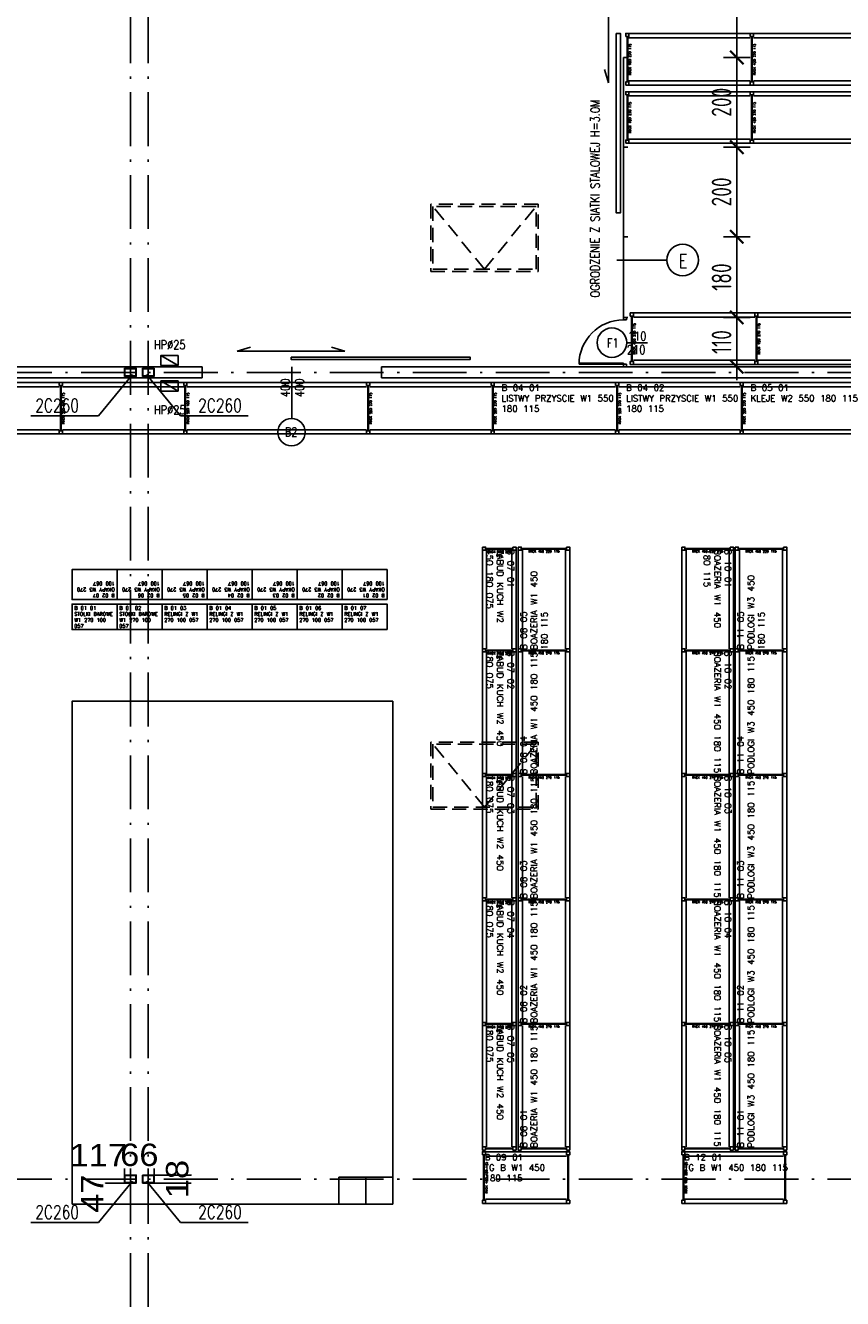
# Model space of a CAD drawing. Extents: x 153948 to 285449, y -89387 to -60195.
# Tile 54 of 101: x 253886 to 255709, y -78706 to -75866. Entities that reach past the tile are written whole.
import ezdxf
from ezdxf.enums import TextEntityAlignment as Align

# ---------------------------------------------------------------- set-up
doc = ezdxf.new("R2010")
doc.units = 0
doc.header["$LTSCALE"] = 100
doc.header["$MEASUREMENT"] = 0
doc.header["$PDMODE"] = 1
doc.linetypes.add('ACAD_ISO10W100', pattern=[18.5, 12, -3, 0.5, -3])
doc.linetypes.add('HIDDEN2', pattern=[4.7625, 3.175, -1.5875])
doc.layers.get('0').update_dxf_attribs({"linetype": 'CONTINUOUS'})
doc.layers.get('DEFPOINTS').update_dxf_attribs({"linetype": 'CONTINUOUS'})
for name, color, linetype in [('1', 2, 'CONTINUOUS'), ('A-ARM', 2, 'CONTINUOUS'), ('ALUMINIUM', 5, 'CONTINUOUS'), ('CEGLA', 4, 'CONTINUOUS'), ('info', 8, 'CONTINUOUS'), ('K-STA', 2, 'CONTINUOUS'), ('OSIE', 8, 'ACAD_ISO10W100'), ('R-----OP', 2, 'CONTINUOUS'), ('R270', 5, 'CONTINUOUS'), ('RAK 270', 5, 'CONTINUOUS'), ('RS Minimasa VBA', 7, 'CONTINUOUS'), ('RS REGAŁY', 7, 'CONTINUOUS'), ('SIATKA', 2, 'ZIGZAG'), ('TEXT', 11, 'CONTINUOUS'), ('WYMIARY', 1, 'CONTINUOUS'), ('ŚWIETLIK', 2, 'CONTINUOUS')]:
    doc.layers.add(name, color=color, linetype=linetype)
doc.styles.add('arial', font='arial.ttf', dxfattribs={"width": 1.1})
doc.styles.add('DYBY-NORMALNY-0-8-N', font='ROMANS.SHX', dxfattribs={"width": 0.8})
doc.styles.get("Standard").update_dxf_attribs({"font": 'txt.shx'})
doc.styles.add('STYLE2', font='isocp.shx', dxfattribs={"width": 0.8})
doc.styles.add('TXT3', font='SIMPLEX.SHX', dxfattribs={"width": 0.75, "height": 40})
doc.linetypes.add('ZIGZAG', pattern='A,0.0001,-0.2,[131,ltypeshp.shx,S=0.2,R=0,X=-0.2,Y=0],-0.4,[131,ltypeshp.shx,S=0.2,R=180,X=0.2,Y=0],-0.2', length=0.8001)
doc.dimstyles.new('KRESKI_100', dxfattribs={"dimscale": 20, "dimtxt": 2.2, "dimasz": 1.5, "dimexe": 1.5, "dimexo": 1.5, "dimgap": 0.6, "dimtad": 1, "dimdec": 1, "dimrnd": 0.5, "dimdsep": 46, "dimtxsty": 'STYLE2', "dimblk1": 'ARCHTICK', "dimblk2": 'ARCHTICK', "dimsah": 1, "dimcen": 2.5, "dimdle": 1.5, "dimclrd": 10, "dimclre": 10, "dimclrt": 15, "dimadec": 0, "dimazin": 0, "dimtfac": 1, "dimtdec": 1, "dimtmove": 1, "dimatfit": 3, "dimldrblk": 'ARCHTICK', "dimfxl": 1.5, "dimfxlon": 1, "dimtolj": 1, "dimtzin": 0, "dimarcsym": 0})
doc.dimstyles.new('srodek', dxfattribs={"dimscale": 100, "dimtxt": 0.5, "dimasz": 0.002, "dimexe": 0, "dimexo": 0, "dimgap": 0.05, "dimtad": 1, "dimjust": 2, "dimrnd": 0.5, "dimzin": 12, "dimtxsty": 'arial', "dimblk": 'ARCHTICK', "dimcen": 0.002, "dimclrt": 7, "dimazin": 0, "dimtfac": 1, "dimtix": 1, "dimtofl": 0, "dimtmove": 2, "dimatfit": 3, "dimldrblk": 'DOT', "dimfxl": 1, "dimtolj": 1, "dimtzin": 0, "dimarcsym": 0})

# ---------------------------------------------------------------- blocks, each defined once
blk = doc.blocks.new('SC260X2')
at = {"layer": '1'}
for points in [[(-13, 9), (-13, 0), (-12.4, 0), (-12.1, 7, -0.401015), (-11.1, 7.9), (11.1, 7.9, -0.401015), (12.1, 7), (12.4, 0), (13, 0), (13, 9)], [(-13, -9), (-13, 0), (-12.4, 0), (-12.1, -7, 0.401015), (-11.1, -7.9), (11.1, -7.9, 0.401015), (12.1, -7), (12.4, 0), (13, 0), (13, -9)]]:
    blk.add_lwpolyline(points, format="xyb", close=True, dxfattribs=at)
blk = doc.blocks.new('D110')
at = {"layer": 'ALUMINIUM'}
for p, q in [((0, 0), (5.5, 0)), ((0, 0), (0, -6.6)), ((5.5, -6.6), (5.5, 0)), ((104.5, 0), (104.5, -6.6)), ((104.5, 0), (110, 0)), ((110, 0), (110, -6.6)), ((0, -6.6), (5.5, -6.6)), ((104.5, -6.6), (102.3, -6.6)), ((102.3, -6.6), (102.3, -105.5)), ((104.5, -6.6), (110, -6.6)), ((104.5, -6.6), (104.5, -105.6))]:
    blk.add_line(p, q, dxfattribs=at)
blk.add_arc((104.5, -6.6), 99, 180, 270, dxfattribs=at)
blk = doc.blocks.new('_ARCHTICK')
at = {"color": 0, "linetype": 'ByBlock', "const_width": 0.15}
blk.add_lwpolyline([(-0.5, -0.5), (0.5, 0.5)], dxfattribs=at)
blk = doc.blocks.new('*D209')
at = {"layer": 'DEFPOINTS', "color": 0, "ltscale": 0.1, "transparency": 16777216}
for p in [(255230.4, -75537), (255230.4, -75937), (255473.1, -75937)]:
    blk.add_point(p, dxfattribs=at)
at = {"layer": 'WYMIARY', "color": 10, "lineweight": -2, "ltscale": 0.1, "transparency": 16777216}
for p, q in [((255473.1, -75507), (255473.1, -75967)), ((255443.1, -75537), (255503.1, -75537)), ((255443.1, -75937), (255503.1, -75937))]:
    blk.add_line(p, q, dxfattribs=at)
at = {"layer": 'WYMIARY', "color": 10, "lineweight": -2, "ltscale": 0.1, "transparency": 16777216, "xscale": 30, "yscale": 30, "zscale": 30}
for p, rotation in [((255473.1, -75537), 90), ((255473.1, -75937), 270)]:
    blk.add_blockref('_ARCHTICK', p, dxfattribs=dict(at, rotation=rotation))
at = {"layer": 'WYMIARY', "color": 15, "ltscale": 0.1, "transparency": 16777216, "insert": (255439.1, -75737), "char_height": 44, "attachment_point": 5, "rotation": 90, "style": 'STYLE2'}
blk.add_mtext('\\A1;400', dxfattribs=at)
blk = doc.blocks.new('*D210')
at = {"layer": 'DEFPOINTS', "color": 0, "ltscale": 0.1, "transparency": 16777216}
for p in [(255230.4, -75937), (255230.4, -76137), (255473.1, -76137)]:
    blk.add_point(p, dxfattribs=at)
at = {"layer": 'WYMIARY', "color": 10, "lineweight": -2, "ltscale": 0.1, "transparency": 16777216}
for p, q in [((255473.1, -75907), (255473.1, -76167)), ((255443.1, -75937), (255503.1, -75937)), ((255443.1, -76137), (255503.1, -76137))]:
    blk.add_line(p, q, dxfattribs=at)
at = {"layer": 'WYMIARY', "color": 10, "lineweight": -2, "ltscale": 0.1, "transparency": 16777216, "xscale": 30, "yscale": 30, "zscale": 30}
for p, rotation in [((255473.1, -75937), 90), ((255473.1, -76137), 270)]:
    blk.add_blockref('_ARCHTICK', p, dxfattribs=dict(at, rotation=rotation))
at = {"layer": 'WYMIARY', "color": 15, "ltscale": 0.1, "transparency": 16777216, "insert": (255439.1, -76037), "char_height": 44, "attachment_point": 5, "rotation": 90, "style": 'STYLE2'}
blk.add_mtext('\\A1;200', dxfattribs=at)
blk = doc.blocks.new('*D211')
at = {"layer": 'DEFPOINTS', "color": 0, "ltscale": 0.1, "transparency": 16777216}
for p in [(255230.4, -76137), (255230.4, -76337), (255473.1, -76337)]:
    blk.add_point(p, dxfattribs=at)
at = {"layer": 'WYMIARY', "color": 10, "lineweight": -2, "ltscale": 0.1, "transparency": 16777216}
for p, q in [((255473.1, -76107), (255473.1, -76367)), ((255443.1, -76137), (255503.1, -76137)), ((255443.1, -76337), (255503.1, -76337))]:
    blk.add_line(p, q, dxfattribs=at)
at = {"layer": 'WYMIARY', "color": 10, "lineweight": -2, "ltscale": 0.1, "transparency": 16777216, "xscale": 30, "yscale": 30, "zscale": 30}
for p, rotation in [((255473.1, -76137), 90), ((255473.1, -76337), 270)]:
    blk.add_blockref('_ARCHTICK', p, dxfattribs=dict(at, rotation=rotation))
at = {"layer": 'WYMIARY', "color": 15, "ltscale": 0.1, "transparency": 16777216, "insert": (255439.1, -76237), "char_height": 44, "attachment_point": 5, "rotation": 90, "style": 'STYLE2'}
blk.add_mtext('\\A1;200', dxfattribs=at)
blk = doc.blocks.new('*D212')
at = {"layer": 'DEFPOINTS', "color": 0, "ltscale": 0.1, "transparency": 16777216}
for p in [(255230.4, -76337), (255230.4, -76517), (255473.1, -76517)]:
    blk.add_point(p, dxfattribs=at)
at = {"layer": 'WYMIARY', "color": 10, "lineweight": -2, "ltscale": 0.1, "transparency": 16777216}
for p, q in [((255473.1, -76307), (255473.1, -76547)), ((255443.1, -76337), (255503.1, -76337)), ((255443.1, -76517), (255503.1, -76517))]:
    blk.add_line(p, q, dxfattribs=at)
at = {"layer": 'WYMIARY', "color": 10, "lineweight": -2, "ltscale": 0.1, "transparency": 16777216, "xscale": 30, "yscale": 30, "zscale": 30}
for p, rotation in [((255473.1, -76337), 90), ((255473.1, -76517), 270)]:
    blk.add_blockref('_ARCHTICK', p, dxfattribs=dict(at, rotation=rotation))
at = {"layer": 'WYMIARY', "color": 15, "ltscale": 0.1, "transparency": 16777216, "insert": (255439.1, -76427), "char_height": 44, "attachment_point": 5, "rotation": 90, "style": 'STYLE2'}
blk.add_mtext('\\A1;180', dxfattribs=at)
blk = doc.blocks.new('*D213')
at = {"layer": 'DEFPOINTS', "color": 0, "ltscale": 0.1, "transparency": 16777216}
for p in [(255230.4, -76517), (255226.6, -76627), (255473.1, -76627)]:
    blk.add_point(p, dxfattribs=at)
at = {"layer": 'WYMIARY', "color": 10, "lineweight": -2, "ltscale": 0.1, "transparency": 16777216}
for p, q in [((255473.1, -76487), (255473.1, -76657)), ((255443.1, -76517), (255503.1, -76517)), ((255443.1, -76627), (255503.1, -76627))]:
    blk.add_line(p, q, dxfattribs=at)
at = {"layer": 'WYMIARY', "color": 10, "lineweight": -2, "ltscale": 0.1, "transparency": 16777216, "xscale": 30, "yscale": 30, "zscale": 30}
for p, rotation in [((255473.1, -76517), 90), ((255473.1, -76627), 270)]:
    blk.add_blockref('_ARCHTICK', p, dxfattribs=dict(at, rotation=rotation))
at = {"layer": 'WYMIARY', "color": 15, "ltscale": 0.1, "transparency": 16777216, "insert": (255439.1, -76572), "char_height": 44, "attachment_point": 5, "rotation": 90, "style": 'STYLE2'}
blk.add_mtext('\\A1;110', dxfattribs=at)
blk = doc.blocks.new('RACK 450 270 115')
at = {"color": 1}
for p, q in [((7, 115), (277.8, 115)), ((2.75, 108), (2.75, 7)), ((4.25, 108), (4.25, 7)), ((7, 105.5), (277.8, 105.5)), ((7, 9.5), (277.8, 9.5)), ((7, 0), (277.8, 0))]:
    blk.add_line(p, q, dxfattribs=at)
for points in [[(0, 108), (7, 108), (7, 115), (0, 115)], [(0, 0), (7, 0), (7, 7), (0, 7)]]:
    blk.add_lwpolyline(points, close=True, dxfattribs=at)
at = {"color": 1, "insert": (9.25, 57.5), "char_height": 5, "width": 101, "attachment_point": 5, "rotation": 90}
blk.add_mtext('RACK 450 270 115', dxfattribs=at)
blk = doc.blocks.new('RACK 550 400 115')
at = {"color": 6}
for p, q in [((7, 115), (407.8, 115)), ((2.75, 108), (2.75, 7)), ((4.25, 108), (4.25, 7)), ((7, 105.5), (407.8, 105.5)), ((7, 9.5), (407.8, 9.5)), ((7, 0), (407.8, 0))]:
    blk.add_line(p, q, dxfattribs=at)
for points in [[(0, 108), (7, 108), (7, 115), (0, 115)], [(0, 0), (7, 0), (7, 7), (0, 7)]]:
    blk.add_lwpolyline(points, close=True, dxfattribs=at)
at = {"color": 6, "insert": (9.25, 57.5), "char_height": 5, "width": 101, "attachment_point": 5, "rotation": 90}
blk.add_mtext('RACK 550 400 115', dxfattribs=at)
blk = doc.blocks.new('RACK 550 270 115')
at = {"color": 6}
for p, q in [((7, 115), (277.8, 115)), ((2.75, 108), (2.75, 7)), ((4.25, 108), (4.25, 7)), ((7, 105.5), (277.8, 105.5)), ((7, 9.5), (277.8, 9.5)), ((7, 0), (277.8, 0))]:
    blk.add_line(p, q, dxfattribs=at)
for points in [[(0, 108), (7, 108), (7, 115), (0, 115)], [(0, 0), (7, 0), (7, 7), (0, 7)]]:
    blk.add_lwpolyline(points, close=True, dxfattribs=at)
at = {"color": 6, "insert": (9.25, 57.5), "char_height": 5, "width": 101, "attachment_point": 5, "rotation": 90}
blk.add_mtext('RACK 550 270 115', dxfattribs=at)
blk = doc.blocks.new('RACK 450 220 115')
at = {"color": 1}
for p, q in [((7, 115), (227, 115)), ((2.75, 108), (2.75, 7)), ((4.25, 108), (4.25, 7)), ((7, 105.5), (227, 105.5)), ((7, 9.5), (227, 9.5)), ((7, 0), (227, 0))]:
    blk.add_line(p, q, dxfattribs=at)
for points in [[(0, 108), (7, 108), (7, 115), (0, 115)], [(0, 0), (7, 0), (7, 7), (0, 7)]]:
    blk.add_lwpolyline(points, close=True, dxfattribs=at)
at = {"color": 1, "insert": (9.25, 57.5), "char_height": 5, "width": 101, "attachment_point": 5, "rotation": 90}
blk.add_mtext('RACK 450 220 115', dxfattribs=at)
blk = doc.blocks.new('NOGA RACK 450 007 115')
at = {"color": 1}
for p, q in [((2.75, 108), (2.75, 7)), ((4.25, 108), (4.25, 7))]:
    blk.add_line(p, q, dxfattribs=at)
for points in [[(0, 108), (7, 108), (7, 115), (0, 115)], [(0, 0), (7, 0), (7, 7), (0, 7)]]:
    blk.add_lwpolyline(points, close=True, dxfattribs=at)
blk = doc.blocks.new('RACK 450 180 115')
at = {"color": 1}
for p, q in [((7, 115), (187.8, 115)), ((2.75, 108), (2.75, 7)), ((4.25, 108), (4.25, 7)), ((7, 105.5), (187.8, 105.5)), ((7, 9.5), (187.8, 9.5)), ((7, 0), (187.8, 0))]:
    blk.add_line(p, q, dxfattribs=at)
for points in [[(0, 108), (7, 108), (7, 115), (0, 115)], [(0, 0), (7, 0), (7, 7), (0, 7)]]:
    blk.add_lwpolyline(points, close=True, dxfattribs=at)
at = {"color": 1, "insert": (9.25, 57.5), "char_height": 5, "width": 101, "attachment_point": 5, "rotation": 90}
blk.add_mtext('RACK 450 180 115', dxfattribs=at)
blk = doc.blocks.new('RACK 450 220 075')
at = {"color": 1}
for p, q in [((2.75, 68), (2.75, 7)), ((4.25, 68), (4.25, 7)), ((7, 75), (227, 75)), ((7, 65.5), (227, 65.5)), ((7, 9.5), (227, 9.5)), ((7, 0), (227, 0))]:
    blk.add_line(p, q, dxfattribs=at)
for points in [[(0, 68), (7, 68), (7, 75), (0, 75)], [(0, 0), (7, 0), (7, 7), (0, 7)]]:
    blk.add_lwpolyline(points, close=True, dxfattribs=at)
at = {"color": 1, "insert": (14.25, 37.5), "char_height": 5, "width": 61, "attachment_point": 5, "rotation": 90}
blk.add_mtext('RACK 450 220 075', dxfattribs=at)
blk = doc.blocks.new('RACK 450 270 075')
at = {"color": 1}
for p, q in [((2.75, 68), (2.75, 7)), ((4.25, 68), (4.25, 7)), ((7, 75), (277.8, 75)), ((7, 65.5), (277.8, 65.5)), ((7, 9.5), (277.8, 9.5)), ((7, 0), (277.8, 0))]:
    blk.add_line(p, q, dxfattribs=at)
for points in [[(0, 68), (7, 68), (7, 75), (0, 75)], [(0, 0), (7, 0), (7, 7), (0, 7)]]:
    blk.add_lwpolyline(points, close=True, dxfattribs=at)
at = {"color": 1, "insert": (14.25, 37.5), "char_height": 5, "width": 61, "attachment_point": 5, "rotation": 90}
blk.add_mtext('RACK 450 270 075', dxfattribs=at)
blk = doc.blocks.new('NOGA RACK 450 007 075')
at = {"color": 1}
for p, q in [((2.8, 68), (2.8, 7)), ((4.2, 68), (4.2, 7))]:
    blk.add_line(p, q, dxfattribs=at)
for points in [[(0, 68), (7, 68), (7, 75), (0, 75)], [(0, 0), (7, 0), (7, 7), (0, 7)]]:
    blk.add_lwpolyline(points, close=True, dxfattribs=at)
blk = doc.blocks.new('*D819')
at = {"color": 0, "lineweight": -2, "transparency": 16777216}
for p, q in [((254065, -78448.5), (254065, -78448.3)), ((254107.4, -78448.5), (254065, -78448.5)), ((253990.3, -78495.5), (254065, -78495.5)), ((254065, -78495.5), (254065, -78495.7))]:
    blk.add_line(p, q, dxfattribs=at)
at = {"layer": 'DEFPOINTS', "color": 0, "transparency": 16777216}
for p in [(254065, -78448.5), (254107.4, -78448.5), (253990.3, -78495.5)]:
    blk.add_point(p, dxfattribs=at)
at = {"color": 0, "lineweight": -2, "transparency": 16777216, "xscale": 0.2, "yscale": 0.2, "zscale": 0.2}
for p, rotation in [((254065, -78448.5), 270), ((254065, -78495.5), 90)]:
    blk.add_blockref('_ARCHTICK', p, dxfattribs=dict(at, rotation=rotation))
at = {"color": 7, "transparency": 16777216, "insert": (254035, -78472), "char_height": 50, "attachment_point": 5, "rotation": 90, "style": 'arial'}
blk.add_mtext('\\A1;47', dxfattribs=at)
blk = doc.blocks.new('_Dot')
at = {"color": 0, "linetype": 'ByBlock', "lineweight": -2}
blk.add_line((-0.5, 0), (-1, 0), dxfattribs=at)
at = {"color": 0, "linetype": 'ByBlock', "const_width": 0.5}
blk.add_lwpolyline([(-0.25, 0, 1), (0.25, 0, 1)], format="xyb", close=True, dxfattribs=at)
blk = doc.blocks.new('*D763')
at = {"color": 0, "lineweight": -2, "transparency": 16777216}
for p, q in [((253990.3, -78416.3), (253990.1, -78416.3)), ((253990.3, -78495.5), (253990.3, -78416.3)), ((254107.4, -78430.5), (254107.4, -78416.3)), ((254107.4, -78416.3), (254107.6, -78416.3))]:
    blk.add_line(p, q, dxfattribs=at)
at = {"layer": 'DEFPOINTS', "color": 0, "transparency": 16777216}
for p in [(254107.4, -78416.3), (254107.4, -78430.5), (253990.3, -78495.5)]:
    blk.add_point(p, dxfattribs=at)
at = {"color": 0, "lineweight": -2, "transparency": 16777216, "xscale": 0.2, "yscale": 0.2, "zscale": 0.2}
blk.add_blockref('_ARCHTICK', (253990.3, -78416.3), dxfattribs=at)
at = {"color": 0, "lineweight": -2, "transparency": 16777216, "xscale": 0.2, "yscale": 0.2, "zscale": 0.2, "rotation": 180}
blk.add_blockref('_ARCHTICK', (254107.4, -78416.3), dxfattribs=at)
at = {"color": 7, "transparency": 16777216, "insert": (254048.8, -78386.2), "char_height": 50, "attachment_point": 5, "style": 'arial'}
blk.add_mtext('\\A1;117', dxfattribs=at)
blk = doc.blocks.new('*D764')
at = {"color": 0, "lineweight": -2, "transparency": 16777216}
for p, q in [((254107.4, -78416.3), (254107.2, -78416.3)), ((254107.4, -78430.5), (254107.4, -78416.3)), ((254173.4, -78430.5), (254173.4, -78416.3)), ((254173.4, -78416.3), (254173.6, -78416.3))]:
    blk.add_line(p, q, dxfattribs=at)
at = {"layer": 'DEFPOINTS', "color": 0, "transparency": 16777216}
for p in [(254173.4, -78416.3), (254107.4, -78430.5), (254173.4, -78430.5)]:
    blk.add_point(p, dxfattribs=at)
at = {"color": 0, "lineweight": -2, "transparency": 16777216, "xscale": 0.2, "yscale": 0.2, "zscale": 0.2}
blk.add_blockref('_ARCHTICK', (254107.4, -78416.3), dxfattribs=at)
at = {"color": 0, "lineweight": -2, "transparency": 16777216, "xscale": 0.2, "yscale": 0.2, "zscale": 0.2, "rotation": 180}
blk.add_blockref('_ARCHTICK', (254173.4, -78416.3), dxfattribs=at)
at = {"color": 7, "transparency": 16777216, "insert": (254140.4, -78385.8), "char_height": 50, "attachment_point": 5, "style": 'arial'}
blk.add_mtext('\\A1;66', dxfattribs=at)
blk = doc.blocks.new('*D765')
at = {"color": 0, "lineweight": -2, "transparency": 16777216}
for p, q in [((254173.4, -78430.5), (254255.7, -78430.5)), ((254173.4, -78448.5), (254255.7, -78448.5)), ((254255.7, -78430.5), (254255.7, -78430.3)), ((254255.7, -78448.5), (254255.7, -78448.7))]:
    blk.add_line(p, q, dxfattribs=at)
at = {"layer": 'DEFPOINTS', "color": 0, "transparency": 16777216}
for p in [(254173.4, -78430.5), (254173.4, -78448.5), (254255.7, -78430.5)]:
    blk.add_point(p, dxfattribs=at)
at = {"color": 0, "lineweight": -2, "transparency": 16777216, "xscale": 0.2, "yscale": 0.2, "zscale": 0.2}
for p, rotation in [((254255.7, -78430.5), 270), ((254255.7, -78448.5), 90)]:
    blk.add_blockref('_ARCHTICK', p, dxfattribs=dict(at, rotation=rotation))
at = {"color": 7, "transparency": 16777216, "insert": (254225.2, -78439.5), "char_height": 50, "attachment_point": 5, "rotation": 90, "style": 'arial'}
blk.add_mtext('\\A1;18', dxfattribs=at)

msp = doc.modelspace()

# ---------------------------------------------------------------- linework, layer by layer
at = {"layer": 'A-ARM'}
for p, q in [((254226.96, -76624.16), (254188.64, -76601.66)), ((254226.96, -76681.29), (254188.64, -76658.79))]:
    msp.add_line(p, q, dxfattribs=at)
for points in [[(254226.96, -76601.66), (254226.96, -76624.16), (254188.64, -76624.16), (254188.64, -76601.66)], [(254226.96, -76658.79), (254226.96, -76681.29), (254188.64, -76681.29), (254188.64, -76658.79)]]:
    msp.add_lwpolyline(points, close=True, dxfattribs=at)
at = {"layer": 'ALUMINIUM', "linetype": 'Continuous', "ltscale": 0.1}
for p, q in [((254359.01, -76592.15), (254388.46, -76583.03)), ((254598.8, -76592.15), (254359.01, -76592.15)), ((254598.8, -76592.15), (254569.35, -76583.03))]:
    msp.add_line(p, q, dxfattribs=at)
at = {"layer": 'ALUMINIUM'}
msp.add_lwpolyline([(254479.26, -76605.51), (254878.31, -76605.51), (254878.31, -76611.1), (254479.26, -76611.1)], close=True, dxfattribs=at)
at = {"layer": 'CEGLA', "ltscale": 0.1}
for p, q in [((250215.4, -76627.05), (254280.4, -76627.05)), ((254280.4, -76652.05), (254280.4, -76627.05)), ((254680.4, -76652.05), (254680.4, -76627.05)), ((254680.4, -76627.05), (258473.4, -76627.05)), ((250190.4, -76652.05), (254280.4, -76652.05)), ((254680.4, -76652.05), (258473.4, -76652.05))]:
    msp.add_line(p, q, dxfattribs=at)
at = {"layer": 'info', "lineweight": -3}
for points in [[(254585.62, -78495.52), (254645.62, -78495.52), (254645.62, -78435.52), (254585.62, -78435.52)], [(254645.62, -78495.52), (254705.62, -78495.52), (254705.62, -78435.52), (254645.62, -78435.52)]]:
    msp.add_lwpolyline(points, close=True, dxfattribs=at)
at = {"layer": 'OSIE', "ltscale": 0.1}
for p, q in [((254120.4, -86679.55), (254120.4, -73374.65)), ((254160.4, -86679.55), (254160.4, -73374.65)), ((247720.4, -76639.55), (263229.19, -76639.55)), ((247720.4, -78439.55), (263229.19, -78439.55))]:
    msp.add_line(p, q, dxfattribs=at)
at = {"layer": 'OSIE', "ltscale": 0.5}
for p, q in [((254120.4, -76629.83), (254120.4, -76593.21)), ((254120.4, -76629.83), (254120.4, -76593.21)), ((254160.4, -76629.83), (254160.4, -76593.21)), ((254160.4, -76629.83), (254160.4, -76593.21)), ((254120.4, -76626.76), (254120.4, -76663.38)), ((254160.4, -76626.76), (254160.4, -76663.38)), ((254120.4, -78452.33), (254120.4, -78415.71)), ((254120.4, -78452.33), (254120.4, -78415.71)), ((254120.4, -78426.76), (254120.4, -78463.38)), ((254160.4, -78452.33), (254160.4, -78415.71)), ((254160.4, -78452.33), (254160.4, -78415.71)), ((254160.4, -78426.76), (254160.4, -78463.38))]:
    msp.add_line(p, q, dxfattribs=at)
at = {"layer": 'R-----OP'}
msp.add_line((255205.64, -76389.36), (255317.38, -76389.36), dxfattribs=at)
msp.add_lwpolyline([(255227.09, -76573.8), (255273.94, -76573.8)], dxfattribs=at)
at = {"layer": 'R-----OP', "color": 2}
msp.add_lwpolyline([(254480.4, -76742.95), (254480.4, -76627.05)], dxfattribs=at)
at = {"layer": 'R-----OP'}
for centre, radius in [((255352.56, -76388.97), 35.19), ((255194.65, -76573.32), 33)]:
    msp.add_circle(centre, radius, dxfattribs=at)
at = {"layer": 'R-----OP', "color": 2}
msp.add_circle((254479.96, -76772.95), 30.56, dxfattribs=at)
at = {"layer": 'R270'}
for points in [[(254090.69, -77146.52), (253990.29, -77146.52), (253990.29, -77079.52), (254090.69, -77079.52)], [(254191.09, -77146.52), (254090.69, -77146.52), (254090.69, -77079.52), (254191.09, -77079.52)], [(254291.49, -77146.52), (254191.09, -77146.52), (254191.09, -77079.52), (254291.49, -77079.52)], [(254391.89, -77146.52), (254291.49, -77146.52), (254291.49, -77079.52), (254391.89, -77079.52)], [(254492.29, -77146.52), (254391.89, -77146.52), (254391.89, -77079.52), (254492.29, -77079.52)], [(254592.69, -77146.52), (254492.29, -77146.52), (254492.29, -77079.52), (254592.69, -77079.52)], [(254693.09, -77146.52), (254592.69, -77146.52), (254592.69, -77079.52), (254693.09, -77079.52)], [(254090.69, -77213.52), (253990.29, -77213.52), (253990.29, -77156.52), (254090.69, -77156.52)], [(254191.09, -77213.52), (254090.69, -77213.52), (254090.69, -77156.52), (254191.09, -77156.52)], [(254291.49, -77213.52), (254191.09, -77213.52), (254191.09, -77156.52), (254291.49, -77156.52)], [(254391.89, -77213.52), (254291.49, -77213.52), (254291.49, -77156.52), (254391.89, -77156.52)], [(254492.29, -77213.52), (254391.89, -77213.52), (254391.89, -77156.52), (254492.29, -77156.52)], [(254592.69, -77213.52), (254492.29, -77213.52), (254492.29, -77156.52), (254592.69, -77156.52)], [(254693.09, -77213.52), (254592.69, -77213.52), (254592.69, -77156.52), (254693.09, -77156.52)]]:
    msp.add_lwpolyline(points, close=True, dxfattribs=at)
at = {"layer": 'RAK 270', "lineweight": -3}
msp.add_lwpolyline([(253990.29, -78495.52), (254705.62, -78495.52), (254705.62, -77373.52), (253990.29, -77373.52)], close=True, dxfattribs=at)
at = {"layer": 'SIATKA', "linetype": 'Continuous', "ltscale": 0.1}
for p, q in [((255187, -75753.75), (255187, -75993.54)), ((255220.4, -75937.05), (255230.4, -75937.05)), ((255220.4, -75937.05), (255230.4, -75937.05)), ((255187, -75993.54), (255177.88, -75964.09)), ((255220.4, -76137.05), (255230.4, -76137.05)), ((255220.4, -76137.05), (255230.4, -76137.05)), ((255220.4, -76337.05), (255230.4, -76337.05)), ((255220.4, -76517.05), (255230.4, -76517.05)), ((255220.4, -76627.05), (255230.4, -76627.05))]:
    msp.add_line(p, q, dxfattribs=at)
at = {"layer": 'SIATKA', "ltscale": 0.2}
for p, q in [((255220.4, -75937.05), (255220.4, -76137.05)), ((255220.4, -76137.05), (255220.4, -76337.05)), ((255220.4, -76337.05), (255220.36, -76517.02))]:
    msp.add_line(p, q, dxfattribs=at)
at = {"layer": 'SIATKA', "linetype": 'Continuous'}
msp.add_lwpolyline([(255203.81, -75883.55), (255213.81, -75883.55), (255213.81, -76283.55), (255203.81, -76283.55)], close=True, dxfattribs=at)
at = {"layer": 'TEXT'}
for p, q in [((254049.17, -76736.45), (254125.04, -76644.55)), ((254232.53, -76736.45), (254156.65, -76644.55)), ((253898.5, -76736.45), (254049.17, -76736.45)), ((254383.2, -76736.45), (254232.53, -76736.45)), ((254049.17, -78536.45), (254125.04, -78444.55)), ((254232.53, -78536.45), (254156.65, -78444.55)), ((253898.5, -78536.45), (254049.17, -78536.45)), ((254383.2, -78536.45), (254232.53, -78536.45))]:
    msp.add_line(p, q, dxfattribs=at)
at = {"layer": 'ŚWIETLIK', "linetype": 'HIDDEN2', "ltscale": 0.1}
for p, q in [((254910.4, -76409.55), (254795.4, -76269.55)), ((254910.4, -76409.55), (255025.4, -76269.55)), ((254910.4, -77609.55), (254795.4, -77469.55)), ((254910.4, -77609.55), (255025.4, -77469.55))]:
    msp.add_line(p, q, dxfattribs=at)
for points in [[(254790.4, -76414.55), (255030.4, -76414.55), (255030.4, -76264.55), (254790.4, -76264.55)], [(254795.4, -76409.55), (255025.4, -76409.55), (255025.4, -76269.55), (254795.4, -76269.55)], [(254790.4, -77614.55), (255030.4, -77614.55), (255030.4, -77464.55), (254790.4, -77464.55)], [(254795.4, -77609.55), (255025.4, -77609.55), (255025.4, -77469.55), (254795.4, -77469.55)]]:
    msp.add_lwpolyline(points, close=True, dxfattribs=at)

# ---------------------------------------------------------------- block references
at = {"layer": 'K-STA', "ltscale": 0.5}
for p in [(254120.4, -76639.55), (254160.4, -76639.55), (254120.4, -78439.55), (254160.4, -78439.55)]:
    msp.add_blockref('SC260X2', p, dxfattribs=at)
at = {"layer": 'RS REGAŁY'}
for name, p in [('RACK 450 270 115', (255225.49, -75998.45)), ('RACK 450 270 115', (255503.29, -75998.45)), ('RACK 450 270 115', (255225.49, -76128.45)), ('RACK 450 270 115', (255503.29, -76128.45)), ('RACK 450 270 115', (255235.49, -76622.05)), ('RACK 450 270 115', (255513.29, -76622.05)), ('RACK 550 270 115', (253683.89, -76777.05)), ('RACK 550 270 115', (253961.69, -76777.05)), ('RACK 550 400 115', (254239.49, -76777.05)), ('RACK 550 270 115', (254647.29, -76777.05)), ('RACK 550 270 115', (254925.09, -76777.05)), ('RACK 550 270 115', (255202.89, -76777.05)), ('RACK 550 270 115', (255480.69, -76777.05)), ('RACK 450 180 115', (254905.62, -78493.72)), ('NOGA RACK 450 007 115', (255093.42, -78493.72)), ('RACK 450 220 115', (255350.42, -78493.72)), ('NOGA RACK 450 007 115', (255577.42, -78493.72))]:
    msp.add_blockref(name, p, dxfattribs=at)
for name, p, rotation in [('RACK 450 220 075', (254905.62, -77029.52), 270), ('RACK 450 220 115', (254985.42, -77029.52), 270), ('RACK 450 220 115', (255350.42, -77029.52), 270), ('RACK 450 220 115', (255469.42, -77029.52), 270), ('RACK 450 270 075', (254905.62, -77256.52), 270), ('RACK 450 270 115', (254985.42, -77256.52), 270), ('RACK 450 270 115', (255350.42, -77256.52), 270), ('RACK 450 270 115', (255469.42, -77256.52), 270), ('RACK 450 270 075', (254905.62, -77534.32), 270), ('RACK 450 270 115', (254985.42, -77534.32), 270), ('RACK 450 270 115', (255350.42, -77534.32), 270), ('RACK 450 270 115', (255469.42, -77534.32), 270), ('RACK 450 270 075', (254905.62, -77812.12), 270), ('RACK 450 270 115', (254985.42, -77812.12), 270), ('RACK 450 270 115', (255350.42, -77812.12), 270), ('RACK 450 270 115', (255469.42, -77812.12), 270), ('RACK 450 270 075', (254905.62, -78089.92), 270), ('RACK 450 270 115', (254985.42, -78089.92), 270), ('RACK 450 270 115', (255350.42, -78089.92), 270), ('RACK 450 270 115', (255469.42, -78089.92), 270), ('NOGA RACK 450 007 075', (254980.62, -78374.72), 90), ('NOGA RACK 450 007 115', (254985.42, -78367.72), 270), ('NOGA RACK 450 007 115', (255350.42, -78367.72), 270), ('NOGA RACK 450 007 115', (255469.42, -78367.72), 270)]:
    msp.add_blockref(name, p, dxfattribs=dict(at, rotation=rotation))
at = {"layer": 'SIATKA', "linetype": 'Continuous', "ltscale": 0.1, "rotation": 270}
msp.add_blockref('D110', (255226.96, -76517.02), dxfattribs=at)

# ---------------------------------------------------------------- texts
at = {"layer": 'R-----OP', "color": 2, "style": 'DYBY-NORMALNY-0-8-N', "width": 0.8}
for s, p in [('OGRODZENIE Z SIATKI STALOWEJ H=3.0M', (255157.15, -76251.87)), ('400', (254465.91, -76674.07)), ('400', (254497.79, -76674.07))]:
    msp.add_text(s, height=20, rotation=90, dxfattribs=at).set_placement(p, align=Align.MIDDLE)
at = {"layer": 'R-----OP', "style": 'DYBY-NORMALNY-0-8-N', "width": 0.8}
msp.add_text('E', height=30, dxfattribs=at).set_placement((255352.96, -76391.08), align=Align.MIDDLE)
at = {"layer": 'R-----OP', "color": 2, "style": 'DYBY-NORMALNY-0-8-N', "width": 0.8}
for s, p in [('110', (255250.72, -76558.8)), ('HP%%c25', (254208.22, -76578.01)), ('210', (255248.88, -76589.01)), ('HP%%c25', (254208.22, -76723.23)), ('B2', (254479.1, -76772.34))]:
    msp.add_text(s, height=20, dxfattribs=at).set_placement(p, align=Align.MIDDLE)
msp.add_text('F1', height=20, dxfattribs=at).set_placement((255196.54, -76573.99), align=Align.MIDDLE_CENTER)
at = {"layer": 'RS Minimasa VBA', "attachment_point": 1}
for s, insert, char_height, width in [('B 04 01^M^JLISTWY PRZYSCIE W1 550 180 115', (254948.29, -76667.05), 14, 272.8), ('B 04 02^M^JLISTWY PRZYSCIE W1 550 180 115', (255226.09, -76667.05), 14, 272.8), ('B 05 01^M^JKLEJE W2 550 180 115', (255503.89, -76667.05), 14, 272.8), ('B 01 01^M^JSTOLKI BAROWE W1 270 100 057', (253995.29, -77161.52), 8, 95.4), ('B 01 02^M^JSTOLKI BAROWE W1 270 100 057', (254095.69, -77161.52), 8, 95.4), ('B 01 03^M^JRELINGI Z W1 270 100 057', (254196.09, -77161.52), 8, 95.4), ('B 01 04^M^JRELINGI Z W1 270 100 057', (254296.49, -77161.52), 8, 95.4), ('B 01 05^M^JRELINGI Z W1 270 100 057', (254396.89, -77161.52), 8, 95.4), ('B 01 06^M^JRELINGI Z W1 270 100 057', (254497.29, -77161.52), 8, 95.4), ('B 01 07^M^JRELINGI Z W1 270 100 057', (254597.69, -77161.52), 8, 95.4), ('B 09 01^M^JTG B W1 450 180 115', (254910.62, -78383.72), 14, 182.8), ('B 12 01^M^JTG B W1 450 180 115', (255355.42, -78383.72), 14, 222)]:
    msp.add_mtext(s, dxfattribs=dict(at, insert=insert, char_height=char_height, width=width))
for s, insert, char_height, width, rotation in [('B 07 01^M^JZABUD KUCH W2 450 180 075', (254975.62, -77034.52), 14, 222, 270), ('B 10 01^M^JBOAZERIA W1 450 180 115', (255460.42, -77034.52), 14, 222, 270), ('B 08 05^M^JBOAZERIA W1 450 180 115', (254990.42, -77258.52), 14, 222, 90), ('B 11 05^M^JPODLOGI W3 450 180 115', (255474.42, -77258.52), 14, 222, 90), ('B 02 07^M^JOKAPY W3 270 100 067', (254085.69, -77141.52), 8, 95.4, 180), ('B 02 06^M^JOKAPY W3 270 100 067', (254186.09, -77141.52), 8, 95.4, 180), ('B 02 05^M^JOKAPY W3 270 100 067', (254286.49, -77141.52), 8, 95.4, 180), ('B 02 04^M^JOKAPY W3 270 100 067', (254386.89, -77141.52), 8, 95.4, 180), ('B 02 03^M^JOKAPY W3 270 100 067', (254487.29, -77141.52), 8, 95.4, 180), ('B 02 02^M^JOKAPY W3 270 100 067', (254587.69, -77141.52), 8, 95.4, 180), ('B 02 01^M^JOKAPY W3 270 100 067', (254688.09, -77141.52), 8, 95.4, 180), ('B 07 02^M^JZABUD KUCH W2 450 180 075', (254975.62, -77261.52), 14, 272.8, 270), ('B 10 02^M^JBOAZERIA W1 450 180 115', (255460.42, -77261.52), 14, 272.8, 270), ('B 08 04^M^JBOAZERIA W1 450 180 115', (254990.42, -77536.32), 14, 272.8, 90), ('B 11 04^M^JPODLOGI W3 450 180 115', (255474.42, -77536.32), 14, 272.8, 90), ('B 07 03^M^JZABUD KUCH W2 450 180 075', (254975.62, -77539.32), 14, 272.8, 270), ('B 10 03^M^JBOAZERIA W1 450 180 115', (255460.42, -77539.32), 14, 272.8, 270), ('B 08 03^M^JBOAZERIA W1 450 180 115', (254990.42, -77814.12), 14, 272.8, 90), ('B 11 03^M^JPODLOGI W3 450 180 115', (255474.42, -77814.12), 14, 272.8, 90), ('B 07 04^M^JZABUD KUCH W2 450 180 075', (254975.62, -77817.12), 14, 272.8, 270), ('B 10 04^M^JBOAZERIA W1 450 180 115', (255460.42, -77817.12), 14, 272.8, 270), ('B 08 02^M^JBOAZERIA W1 450 180 115', (254990.42, -78091.92), 14, 272.8, 90), ('B 11 02^M^JPODLOGI W3 450 180 115', (255474.42, -78091.92), 14, 272.8, 90), ('B 07 05^M^JZABUD KUCH W2 450 180 075', (254975.62, -78094.92), 14, 272.8, 270), ('B 10 05^M^JBOAZERIA W1 450 180 115', (255460.42, -78094.92), 14, 272.8, 270), ('B 08 01^M^JBOAZERIA W1 450 180 115', (254990.42, -78369.72), 14, 272.8, 90), ('B 11 01^M^JPODLOGI W3 450 180 115', (255474.42, -78369.72), 14, 272.8, 90)]:
    msp.add_mtext(s, dxfattribs=dict(at, insert=insert, char_height=char_height, width=width, rotation=rotation))
at = {"layer": 'TEXT', "style": 'TXT3', "width": 0.75}
for p in [(253908.34, -76728.45), (254271.57, -76728.45), (253908.34, -78528.45), (254271.57, -78528.45)]:
    msp.add_text('2C260', height=30, dxfattribs=at).set_placement(p)

# ---------------------------------------------------------------- dimensions: what is measured, and where the dimension line sits
for base, p1, p2, picture, middle in [((254107.4, -78416.3), (253990.29, -78495.52), (254107.4, -78430.55), '*D763', (254048.85, -78386.2)), ((254173.4, -78416.3), (254107.4, -78430.55), (254173.4, -78430.55), '*D764', (254140.4, -78385.77))]:
    dim = msp.add_linear_dim(base=base, p1=p1, p2=p2, dimstyle='srodek', override={"dimdec": 0, "dimrnd": 0, "dimtdec": 0, "dimfxl": 24, "dimfxlon": 1})
    dim.commit()
    dim.dimension.update_dxf_attribs({"geometry": picture, "text_midpoint": middle})
for base, p1, p2, picture, middle in [((254255.7, -78430.55), (254173.4, -78448.55), (254173.4, -78430.55), '*D765', (254225.17, -78439.55)), ((254064.98, -78448.55), (253990.29, -78495.52), (254107.4, -78448.55), '*D819', (254034.98, -78472.03))]:
    dim = msp.add_linear_dim(base=base, p1=p1, p2=p2, angle=90, dimstyle='srodek', override={"dimdec": 0, "dimrnd": 0, "dimtdec": 0, "dimfxl": 24, "dimfxlon": 1})
    dim.commit()
    dim.dimension.update_dxf_attribs({"geometry": picture, "text_midpoint": middle})
at = {"layer": 'WYMIARY', "ltscale": 0.1}
for base, p1, p2, picture, middle in [((255473.11, -75937.05), (255230.4, -75537.05), (255230.4, -75937.05), '*D209', (255439.11, -75737.05)), ((255473.11, -76137.05), (255230.4, -75937.05), (255230.4, -76137.05), '*D210', (255439.11, -76037.05)), ((255473.11, -76337.05), (255230.4, -76137.05), (255230.4, -76337.05), '*D211', (255439.11, -76237.05)), ((255473.11, -76517.05), (255230.4, -76337.05), (255230.4, -76517.05), '*D212', (255439.11, -76427.05)), ((255473.11, -76627.05), (255230.4, -76517.05), (255226.57, -76627.05), '*D213', (255439.11, -76572.05))]:
    dim = msp.add_linear_dim(base=base, p1=p1, p2=p2, angle=90, dimstyle='KRESKI_100', dxfattribs=at)
    dim.commit()
    dim.dimension.update_dxf_attribs({"geometry": picture, "text_midpoint": middle})

doc.saveas('drawing.dxf')
